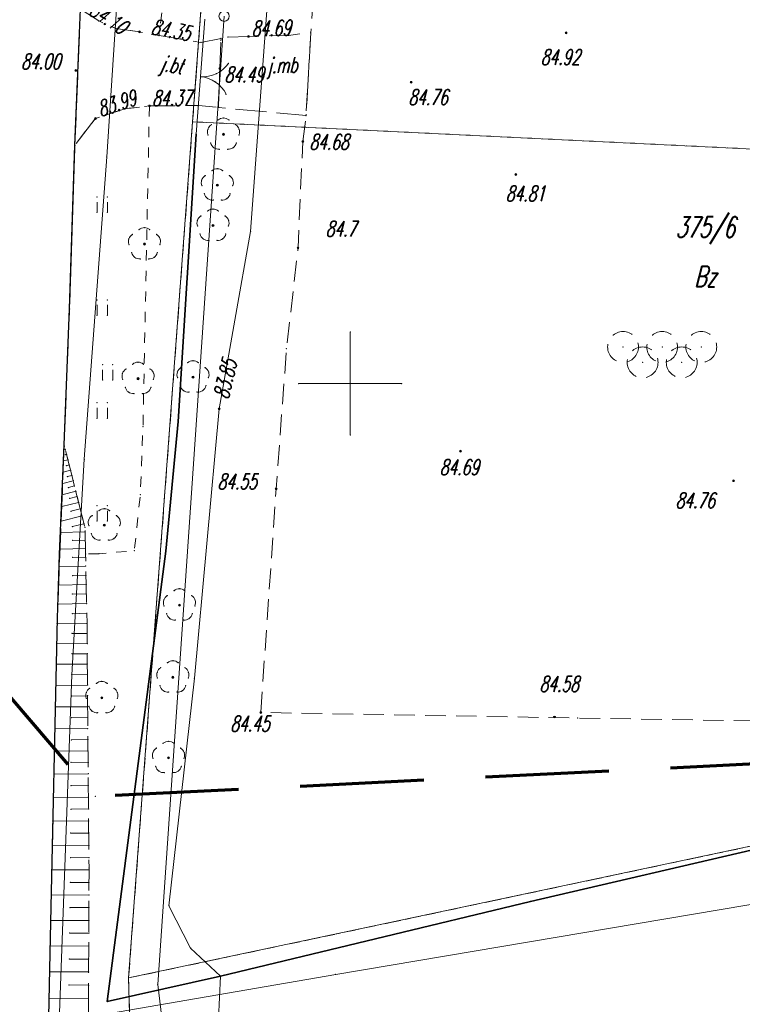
# Model space of a CAD drawing. Header units: metres. Extents: x 5537264 to 5541990, y 5958323 to 5965240.
# Tile 8 of 29: x 5539534 to 5539569, y 5961270 to 5961318. Entities that reach past the tile are written whole.
import ezdxf
from ezdxf.enums import TextEntityAlignment as Align

# ---------------------------------------------------------------- set-up
doc = ezdxf.new("R2010")
doc.units = ezdxf.units.M
for name, pattern in [('L_0_03', [1, 0.5, -0.5]), ('L_0_04', [1.5, 1, -0.5]), ('L_0_06', [2, 1.5, -0.5]), ('L_0_0C', [3, 2, -1]), ('L_0_15', [0]), ('L_0_B0', [0]), ('L_0_C5', [0])]:
    doc.linetypes.add(name, pattern=pattern)
doc.layers.get('0').update_dxf_attribs({"linetype": 'CONTINUOUS', "lineweight": 18})
for name, color, linetype, lineweight in [('000_Inne__niezydentyfikowane_', 7, 'CONTINUOUS', 18), ('210_oznaczenie_konturu_uzytku_gruntowego', 3, 'CONTINUOUS', 18), ('211_numer_dzialki_ewidencyjnej', 96, 'CONTINUOUS', 18), ('218_kontur_uzytku_gruntowego', 3, 'L_0_03', 18), ('219_dzialka_ewidencyjna', 96, 'CONTINUOUS', 18), ('brama', 7, 'L_0_C5', 18), ('drzewo_lisciaste', 7, 'CONTINUOUS', 18), ('jezdnia', 7, 'L_0_06', 18), ('jezdnia_Atr17', 7, 'CONTINUOUS', 18), ('kraweznik', 7, 'CONTINUOUS', 25), ('ogrodzenie_trwale', 7, 'L_0_15', 35), ('pikieta_naturalna', 7, 'CONTINUOUS', 18), ('pikieta_naturalna_Atr2', 7, 'CONTINUOUS', 18), ('pikieta_sztuczna', 7, 'CONTINUOUS', 18), ('pikieta_sztuczna_Atr2', 7, 'CONTINUOUS', 18), ('plac_sportowy', 7, 'L_0_04', 18), ('przewod_telekomunikacyjny_napowietrzny', 30, 'L_0_B0', 18), ('przewod_telekomunikacyjny_podziemny', 7, 'CONTINUOUS', 18), ('przewod_wodociagowy', 7, 'CONTINUOUS', 18), ('rzedna', 7, 'CONTINUOUS', 18), ('rzedna_Atr2', 7, 'CONTINUOUS', 18), ('skarpa_nieumocniona', 7, 'L_0_06', 18), ('slup_przewodow_napowietrznych', 7, 'CONTINUOUS', 18), ('trawnik', 7, 'L_0_03', 18), ('Wstawianie_ramki_sekcyjnej_z_opisem', 7, 'CONTINUOUS', 18), ('Zakres', 7, 'L_0_0C', 70)]:
    doc.layers.add(name, color=color, linetype=linetype, lineweight=lineweight)
doc.styles.get("Standard").update_dxf_attribs({"font": 'simplex.shx'})
doc.linetypes.add('L_0_15_SHX', pattern='A,0,-0.375,-0.75,-0.75,-0.75,-0.75,-0.75,[1,4073 CAD MZ Rusinowo Szkoła GG.6640.1081.2024.shx,S=0.05,R=0,X=0,Y=0],-0.75,-0.75,-0.75,-0.75,-0.375', length=7.5)
doc.linetypes.add('L_0_B0_SHX', pattern='A,0,-0.75,-1.5,[4,4073 CAD MZ Rusinowo Szkoła GG.6640.1081.2024.shx,S=0.05,R=0,X=0,Y=0],-1.5,[5,4073 CAD MZ Rusinowo Szkoła GG.6640.1081.2024.shx,S=0.05,R=0,X=0,Y=0],-1.5,[6,4073 CAD MZ Rusinowo Szkoła GG.6640.1081.2024.shx,S=0.05,R=0,X=0,Y=0],-1.5,-1.5,-1.5,[7,4073 CAD MZ Rusinowo Szkoła GG.6640.1081.2024.shx,S=0.05,R=0,X=0,Y=0],-1.5,[8,4073 CAD MZ Rusinowo Szkoła GG.6640.1081.2024.shx,S=0.05,R=0,X=0,Y=0],-1.5,[9,4073 CAD MZ Rusinowo Szkoła GG.6640.1081.2024.shx,S=0.05,R=0,X=0,Y=0],-1.5,-0.75', length=15)

# ---------------------------------------------------------------- blocks, each defined once
blk = doc.blocks.new('KTOK02_500')
at = {"color": 0, "linetype": 'Continuous', "lineweight": 13}
for centre, start, end in [((-3, 0), 0, 60.01836), ((3, 0), 119.98164, 180)]:
    blk.add_arc(centre, 3, start, end, dxfattribs=at)

msp = doc.modelspace()

# ---------------------------------------------------------------- hatches: boundary and pattern name
at = {"layer": 'drzewo_lisciaste', "linetype": 'Continuous', "lineweight": 18}
for points in [[(5539543.84, 5961312.06, 1), (5539543.84, 5961312.16, 1)], [(5539543.54, 5961309.59, 1), (5539543.54, 5961309.69, 1)], [(5539543.33, 5961307.63, 1), (5539543.33, 5961307.73, 1)], [(5539540, 5961306.73, 1), (5539540, 5961306.83, 1)], [(5539539.69, 5961300.19, 1), (5539539.69, 5961300.29, 1)], [(5539542.36, 5961300.26, 1), (5539542.36, 5961300.36, 1)], [(5539538.05, 5961293.07, 1), (5539538.05, 5961293.17, 1)], [(5539541.7, 5961289.18, 1), (5539541.7, 5961289.28, 1)], [(5539541.38, 5961285.68, 1), (5539541.38, 5961285.78, 1)], [(5539537.93, 5961284.68, 1), (5539537.93, 5961284.78, 1)], [(5539541.17, 5961281.77, 1), (5539541.17, 5961281.87, 1)]]:
    msp.add_hatch(color=256, dxfattribs=at).paths.add_polyline_path(points)
at = {"layer": 'pikieta_naturalna', "linetype": 'Continuous', "lineweight": 18}
msp.add_hatch(color=256, dxfattribs=at).paths.add_polyline_path([(5539547.46, 5961306.545, 1), (5539547.46, 5961306.635, 1)])
at = {"layer": 'pikieta_sztuczna', "linetype": 'Continuous', "lineweight": 18}
for points in [[(5539539.76, 5961317.045, 1), (5539539.76, 5961317.135, 1)], [(5539545.06, 5961316.825, 1), (5539545.06, 5961316.915, 1)], [(5539560.48, 5961316.995, 1), (5539560.48, 5961317.085, 1)], [(5539543.66, 5961315.265, 1), (5539543.66, 5961315.355, 1)], [(5539536.67, 5961315.175, 1), (5539536.67, 5961315.265, 1)], [(5539552.96, 5961314.595, 1), (5539552.96, 5961314.685, 1)], [(5539540.24, 5961313.445, 1), (5539540.24, 5961313.535, 1)], [(5539537.62, 5961312.835, 1), (5539537.62, 5961312.925, 1)], [(5539547.69, 5961311.715, 1), (5539547.69, 5961311.805, 1)], [(5539558.04, 5961310.115, 1), (5539558.04, 5961310.205, 1)], [(5539555.35, 5961296.675, 1), (5539555.35, 5961296.765, 1)], [(5539568.62, 5961295.235, 1), (5539568.62, 5961295.325, 1)], [(5539546.4, 5961294.835, 1), (5539546.4, 5961294.925, 1)], [(5539545.65, 5961283.975, 1), (5539545.65, 5961284.065, 1)], [(5539559.92, 5961283.755, 1), (5539559.92, 5961283.845, 1)]]:
    msp.add_hatch(color=256, dxfattribs=at).paths.add_polyline_path(points)
at = {"layer": 'rzedna', "linetype": 'Continuous', "lineweight": 18}
msp.add_hatch(color=256, dxfattribs=at).paths.add_polyline_path([(5539543.63, 5961298.735, 1), (5539543.63, 5961298.825, 1)])

# ---------------------------------------------------------------- linework, layer by layer
for p in [(5539537.78, 5961317.62), (5539538.61, 5961317.26), (5539539.76, 5961317.09), (5539539.76, 5961317.09), (5539540.71, 5961316.91), (5539541.761, 5961316.739), (5539543.72, 5961316.77), (5539544.06, 5961316.84), (5539545.06, 5961316.87), (5539545.06, 5961316.87), (5539547, 5961316.92), (5539548.08, 5961317.05), (5539560.48, 5961317.04), (5539542.74, 5961316.58), (5539543.66, 5961315.31), (5539543.66, 5961315.31), (5539544.078, 5961315.558), (5539536.67, 5961315.22), (5539542.725, 5961314.91), (5539543.488, 5961315.053), (5539543.457, 5961314.652), (5539552.96, 5961314.64), (5539543.963, 5961314.062), (5539540.24, 5961313.49), (5539540.24, 5961313.49), (5539542.63, 5961313.51), (5539543.6, 5961313.42), (5539539.04, 5961313.35), (5539543.84, 5961312.91), (5539547.85, 5961313.02), (5539537.62, 5961312.88), (5539537.62, 5961312.88), (5539543.252, 5961312.576), (5539543.579, 5961312.813), (5539544.101, 5961312.813), (5539544.428, 5961312.576), (5539542.51, 5961312.12), (5539543.08, 5961312.358), (5539543.091, 5961312.081), (5539543.84, 5961312.11), (5539544.589, 5961312.081), (5539544.6, 5961312.358), (5539536.62, 5961311.58), (5539543.216, 5961311.695), (5539543.37, 5961311.462), (5539544.31, 5961311.462), (5539544.464, 5961311.695), (5539547.69, 5961311.76), (5539538.17, 5961311.01), (5539543.639, 5961311.387), (5539544.041, 5961311.387), (5539542.952, 5961310.106), (5539543.279, 5961310.343), (5539543.54, 5961310.44), (5539543.801, 5961310.343), (5539544.128, 5961310.106), (5539558.04, 5961310.16), (5539542.78, 5961309.888), (5539542.791, 5961309.611), (5539543.54, 5961309.64), (5539544.289, 5961309.611), (5539544.3, 5961309.888), (5539537.699, 5961309.069), (5539538.199, 5961309.069), (5539542.916, 5961309.225), (5539544.164, 5961309.225), (5539543.07, 5961308.992), (5539543.339, 5961308.917), (5539543.741, 5961308.917), (5539544.01, 5961308.992), (5539537.699, 5961308.319), (5539538.199, 5961308.319), (5539542.742, 5961308.146), (5539543.069, 5961308.383), (5539543.33, 5961308.48), (5539543.591, 5961308.383), (5539543.918, 5961308.146), (5539542.57, 5961307.928), (5539542.581, 5961307.651), (5539543.33, 5961307.68), (5539544.079, 5961307.651), (5539544.09, 5961307.928), (5539539.412, 5961307.246), (5539539.739, 5961307.483), (5539540, 5961307.58), (5539540.261, 5961307.483), (5539540.588, 5961307.246), (5539542.706, 5961307.265), (5539543.954, 5961307.265), (5539545.16, 5961307.39), (5539539.24, 5961307.028), (5539539.251, 5961306.751), (5539540, 5961306.78), (5539540.749, 5961306.751), (5539540.76, 5961307.028), (5539542.86, 5961307.032), (5539543.129, 5961306.957), (5539543.531, 5961306.957), (5539543.8, 5961307.032), (5539539.376, 5961306.365), (5539540.624, 5961306.365), (5539547.46, 5961306.59), (5539539.53, 5961306.132), (5539539.799, 5961306.057), (5539540.201, 5961306.057), (5539540.47, 5961306.132), (5539537.699, 5961304.069), (5539538.199, 5961304.069), (5539536.36, 5961303.63), (5539537.699, 5961303.319), (5539538.199, 5961303.319), (5539550, 5961302.5), (5539546.9, 5961301.69), (5539563.25, 5961301.78), (5539565.15, 5961301.78), (5539567.05, 5961301.78), (5539539.429, 5961300.943), (5539539.69, 5961301.04), (5539539.951, 5961300.943), (5539542.099, 5961301.013), (5539542.36, 5961301.11), (5539542.621, 5961301.013), (5539564.2, 5961301.03), (5539566.1, 5961301.03), (5539537.963, 5961300.923), (5539538.463, 5961300.923), (5539538.93, 5961300.488), (5539539.102, 5961300.706), (5539540.278, 5961300.706), (5539540.45, 5961300.488), (5539541.6, 5961300.558), (5539541.772, 5961300.776), (5539542.948, 5961300.776), (5539543.12, 5961300.558), (5539537.963, 5961300.173), (5539538.463, 5961300.173), (5539538.941, 5961300.211), (5539539.69, 5961300.24), (5539540.439, 5961300.211), (5539541.611, 5961300.281), (5539542.36, 5961300.31), (5539543.109, 5961300.281), (5539547.5, 5961300), (5539552.5, 5961300), (5539539.066, 5961299.825), (5539539.22, 5961299.592), (5539539.489, 5961299.517), (5539539.891, 5961299.517), (5539540.16, 5961299.592), (5539540.314, 5961299.825), (5539541.736, 5961299.895), (5539541.89, 5961299.662), (5539542.159, 5961299.587), (5539542.561, 5961299.587), (5539542.83, 5961299.662), (5539542.984, 5961299.895), (5539537.699, 5961299.069), (5539538.199, 5961299.069), (5539543.63, 5961298.78), (5539543.63, 5961298.78), (5539537.699, 5961298.319), (5539538.199, 5961298.319), (5539541.64, 5961298.16), (5539539.93, 5961297.9), (5539550, 5961297.5), (5539536.09, 5961296.8), (5539536.1, 5961297.03), (5539536.15, 5961296.81), (5539555.35, 5961296.72), (5539536.07, 5961296.25), (5539536.15, 5961296.54), (5539536.22, 5961296.56), (5539536.28, 5961296.3), (5539537.08, 5961296.32), (5539536.05, 5961295.7), (5539536.2, 5961296.01), (5539536.35, 5961296.05), (5539536.41, 5961295.79), (5539536.26, 5961295.48), (5539536.48, 5961295.54), (5539536.54, 5961295.28), (5539568.62, 5961295.28), (5539536.03, 5961295.15), (5539536.31, 5961294.95), (5539536.6, 5961295.03), (5539536.67, 5961294.77), (5539546.4, 5961294.88), (5539536.01, 5961294.6), (5539536.36, 5961294.42), (5539536.73, 5961294.52), (5539539.8, 5961294.6), (5539535.98, 5961294.03), (5539536.43, 5961293.8), (5539536.8, 5961294.23), (5539536.88, 5961293.92), (5539537.699, 5961294.069), (5539537.789, 5961293.823), (5539538.05, 5961293.92), (5539538.199, 5961294.069), (5539538.311, 5961293.823), (5539535.95, 5961293.31), (5539536.97, 5961293.57), (5539537.29, 5961293.368), (5539537.462, 5961293.586), (5539537.699, 5961293.319), (5539538.199, 5961293.319), (5539538.638, 5961293.586), (5539538.81, 5961293.368), (5539536.5, 5961293.05), (5539537.06, 5961293.19), (5539537.11, 5961293.01), (5539537.11, 5961292.8), (5539537.301, 5961293.091), (5539538.05, 5961293.12), (5539538.799, 5961293.091), (5539535.93, 5961292.77), (5539536.52, 5961292.38), (5539537.12, 5961292.39), (5539537.426, 5961292.705), (5539537.58, 5961292.472), (5539537.849, 5961292.397), (5539538.251, 5961292.397), (5539538.52, 5961292.472), (5539538.674, 5961292.705), (5539535.9, 5961291.95), (5539537.13, 5961291.98), (5539539.51, 5961291.88), (5539541.04, 5961291.85), (5539535.88, 5961291.71), (5539536.51, 5961291.55), (5539537.14, 5961291.72), (5539537.14, 5961291.56), (5539537.79, 5961291.73), (5539535.87, 5961291.1), (5539537.15, 5961291.13), (5539536.51, 5961290.67), (5539537.16, 5961290.69), (5539535.83, 5961290.21), (5539537.17, 5961290.24), (5539541.439, 5961289.933), (5539541.7, 5961290.03), (5539541.961, 5961289.933), (5539536.5, 5961289.77), (5539537.18, 5961289.78), (5539540.94, 5961289.478), (5539541.112, 5961289.696), (5539542.288, 5961289.696), (5539542.46, 5961289.478), (5539535.8, 5961289.28), (5539537.19, 5961289.31), (5539540.951, 5961289.201), (5539541.7, 5961289.23), (5539542.449, 5961289.201), (5539535.77, 5961288.6), (5539536.49, 5961288.82), (5539537.2, 5961288.84), (5539541.076, 5961288.815), (5539541.23, 5961288.582), (5539541.499, 5961288.507), (5539541.901, 5961288.507), (5539542.17, 5961288.582), (5539542.324, 5961288.815), (5539535.76, 5961288.33), (5539537.21, 5961288.35), (5539536.48, 5961287.86), (5539537.21, 5961287.86), (5539535.74, 5961287.36), (5539537.22, 5961287.37), (5539536.48, 5961286.87), (5539537.22, 5961286.87), (5539535.72, 5961286.36), (5539537.23, 5961286.37), (5539540.792, 5961286.196), (5539541.119, 5961286.433), (5539541.38, 5961286.53), (5539541.641, 5961286.433), (5539541.968, 5961286.196), (5539536.47, 5961285.85), (5539537.23, 5961285.86), (5539540.62, 5961285.978), (5539540.631, 5961285.701), (5539541.38, 5961285.73), (5539542.129, 5961285.701), (5539542.14, 5961285.978), (5539542.43, 5961285.68), (5539535.7, 5961285.33), (5539537.24, 5961285.35), (5539537.342, 5961285.196), (5539537.669, 5961285.433), (5539537.93, 5961285.53), (5539538.191, 5961285.433), (5539538.518, 5961285.196), (5539540.756, 5961285.315), (5539542.004, 5961285.315), (5539536.46, 5961284.82), (5539537.17, 5961284.978), (5539537.181, 5961284.701), (5539537.24, 5961284.83), (5539537.93, 5961284.73), (5539538.679, 5961284.701), (5539538.69, 5961284.978), (5539540.91, 5961285.082), (5539541.179, 5961285.007), (5539541.581, 5961285.007), (5539541.85, 5961285.082), (5539535.68, 5961284.29), (5539537.24, 5961284.3), (5539537.306, 5961284.315), (5539538.554, 5961284.315), (5539536.46, 5961283.76), (5539537.25, 5961283.77), (5539537.46, 5961284.082), (5539537.729, 5961284.007), (5539538.131, 5961284.007), (5539538.4, 5961284.082), (5539545.65, 5961284.02), (5539559.92, 5961283.8), (5539561.05, 5961283.75), (5539537.25, 5961283.24), (5539535.65, 5961283.22), (5539536.45, 5961282.69), (5539537.26, 5961282.7), (5539540.582, 5961282.286), (5539540.909, 5961282.523), (5539541.17, 5961282.62), (5539541.431, 5961282.523), (5539541.758, 5961282.286), (5539535.63, 5961282.14), (5539537.26, 5961282.15), (5539540.41, 5961282.068), (5539541.17, 5961281.82), (5539541.93, 5961282.068), (5539536.44, 5961281.59), (5539537.27, 5961281.6), (5539540.421, 5961281.791), (5539540.546, 5961281.405), (5539541.794, 5961281.405), (5539541.919, 5961281.791), (5539535.6, 5961281.03), (5539537.27, 5961281.04), (5539540.7, 5961281.172), (5539540.969, 5961281.097), (5539541.371, 5961281.097), (5539541.64, 5961281.172), (5539536.43, 5961280.47), (5539537.28, 5961280.48), (5539535.58, 5961279.89), (5539537.28, 5961279.91), (5539537.62, 5961279.94), (5539536.43, 5961279.32), (5539537.29, 5961279.33), (5539535.55, 5961278.74), (5539537.29, 5961278.75), (5539536.42, 5961278.16), (5539537.3, 5961278.16), (5539535.53, 5961277.56), (5539537.3, 5961277.57), (5539536.41, 5961276.96), (5539537.31, 5961276.97), (5539535.5, 5961276.38), (5539537.31, 5961276.46), (5539537.31, 5961276.37), (5539536.4, 5961275.76), (5539537.31, 5961275.76), (5539535.48, 5961275.16), (5539537.3, 5961275.15), (5539541.19, 5961274.63), (5539558.75, 5961274.84), (5539536.38, 5961274.54), (5539537.3, 5961274.54), (5539535.45, 5961273.92), (5539537.3, 5961273.92), (5539536.37, 5961273.3), (5539537.3, 5961273.3), (5539535.43, 5961273.08), (5539535.42, 5961272.68), (5539537.29, 5961272.67), (5539542.24, 5961272.57), (5539536.35, 5961272.04), (5539537.29, 5961272.04), (5539535.4, 5961271.42), (5539537.29, 5961271.41), (5539549.29, 5961271.29), (5539543.69, 5961271.2), (5539536.34, 5961270.78), (5539537.29, 5961270.77), (5539535.37, 5961270.14), (5539537.28, 5961270.13), (5539538.19, 5961269.97)]:
    msp.add_point(p)
at = {"layer": '000_Inne__niezydentyfikowane_', "linetype": 'Continuous', "lineweight": 18, "flags": 128}
for points in [[(5539536.15, 5961296.81), (5539536.09, 5961296.8)], [(5539536.28, 5961296.3), (5539536.07, 5961296.25)], [(5539536.22, 5961296.56), (5539536.15, 5961296.54)], [(5539536.41, 5961295.79), (5539536.05, 5961295.7)], [(5539536.35, 5961296.05), (5539536.2, 5961296.01)], [(5539536.54, 5961295.28), (5539536.03, 5961295.15)], [(5539536.48, 5961295.54), (5539536.26, 5961295.48)], [(5539536.67, 5961294.77), (5539536.01, 5961294.6)], [(5539536.6, 5961295.03), (5539536.31, 5961294.95)], [(5539536.73, 5961294.52), (5539536.36, 5961294.42)], [(5539536.8, 5961294.23), (5539535.98, 5961294.03)], [(5539536.88, 5961293.92), (5539536.43, 5961293.8)], [(5539536.97, 5961293.57), (5539535.95, 5961293.31)], [(5539537.11, 5961292.8), (5539535.93, 5961292.77)], [(5539537.06, 5961293.19), (5539536.5, 5961293.05)], [(5539537.12, 5961292.39), (5539536.52, 5961292.38)], [(5539537.13, 5961291.98), (5539535.9, 5961291.95)], [(5539537.14, 5961291.56), (5539536.51, 5961291.55)], [(5539537.15, 5961291.13), (5539535.87, 5961291.1)], [(5539537.16, 5961290.69), (5539536.51, 5961290.67)], [(5539537.17, 5961290.24), (5539535.83, 5961290.21)], [(5539537.18, 5961289.78), (5539536.5, 5961289.77)], [(5539537.19, 5961289.31), (5539535.8, 5961289.28)], [(5539537.2, 5961288.84), (5539536.49, 5961288.82)], [(5539537.21, 5961288.35), (5539535.76, 5961288.33)], [(5539537.21, 5961287.86), (5539536.48, 5961287.86)], [(5539537.22, 5961287.37), (5539535.74, 5961287.36)], [(5539537.22, 5961286.87), (5539536.48, 5961286.87)], [(5539537.23, 5961286.37), (5539535.72, 5961286.36)], [(5539537.23, 5961285.86), (5539536.47, 5961285.85)], [(5539537.24, 5961285.35), (5539535.7, 5961285.33)], [(5539537.24, 5961284.83), (5539536.46, 5961284.82)], [(5539537.24, 5961284.3), (5539535.68, 5961284.29)], [(5539537.25, 5961283.77), (5539536.46, 5961283.76)], [(5539537.25, 5961283.24), (5539535.65, 5961283.22)], [(5539537.26, 5961282.7), (5539536.45, 5961282.69)], [(5539537.26, 5961282.15), (5539535.63, 5961282.14)], [(5539537.27, 5961281.6), (5539536.44, 5961281.59)], [(5539537.27, 5961281.04), (5539535.6, 5961281.03)], [(5539537.28, 5961280.48), (5539536.43, 5961280.47)], [(5539537.28, 5961279.91), (5539535.58, 5961279.89)], [(5539537.29, 5961279.33), (5539536.43, 5961279.32)], [(5539537.29, 5961278.75), (5539535.55, 5961278.74)], [(5539537.3, 5961278.16), (5539536.42, 5961278.16)], [(5539537.3, 5961277.57), (5539535.53, 5961277.56)], [(5539537.31, 5961276.97), (5539536.41, 5961276.96)], [(5539537.31, 5961276.37), (5539535.5, 5961276.38)], [(5539537.31, 5961275.76), (5539536.4, 5961275.76)], [(5539537.3, 5961275.15), (5539535.48, 5961275.16)], [(5539537.3, 5961274.54), (5539536.38, 5961274.54)], [(5539537.3, 5961273.92), (5539535.45, 5961273.92)], [(5539537.3, 5961273.3), (5539536.37, 5961273.3)], [(5539537.29, 5961272.67), (5539535.42, 5961272.68)], [(5539537.29, 5961272.04), (5539536.35, 5961272.04)], [(5539537.29, 5961271.41), (5539535.4, 5961271.42)], [(5539537.29, 5961270.77), (5539536.34, 5961270.78)], [(5539537.28, 5961270.13), (5539535.37, 5961270.14)]]:
    msp.add_lwpolyline(points, dxfattribs=at)
at = {"layer": '218_kontur_uzytku_gruntowego', "lineweight": 18, "flags": 128}
for points in [[(5539546.72, 5961371.45), (5539542.34, 5961312.72)], [(5539542.34, 5961312.72), (5539546.72, 5961371.45)], [(5539542.34, 5961312.72), (5539539.23, 5961271.12)], [(5539539.23, 5961271.12), (5539542.34, 5961312.72)], [(5539596.81, 5961310.07), (5539542.34, 5961312.72)], [(5539542.34, 5961312.72), (5539596.81, 5961310.07)], [(5539592.28, 5961282.36), (5539539.23, 5961271.12)], [(5539539.23, 5961271.12), (5539592.28, 5961282.36)], [(5539539.23, 5961271.12), (5539540.06, 5961241.43)], [(5539540.06, 5961241.43), (5539539.23, 5961271.12)]]:
    msp.add_lwpolyline(points, dxfattribs=at)
at = {"layer": '219_dzialka_ewidencyjna', "linetype": 'Continuous', "lineweight": 18, "flags": 128}
for points in [[(5539546.72, 5961371.45), (5539542.34, 5961312.72)], [(5539539.23, 5961271.12), (5539542.34, 5961312.72)], [(5539542.34, 5961312.72), (5539596.81, 5961310.07)], [(5539539.23, 5961271.12), (5539592.28, 5961282.36)], [(5539539.23, 5961271.12), (5539540.06, 5961241.43)]]:
    msp.add_lwpolyline(points, dxfattribs=at)
at = {"layer": 'brama', "linetype": 'CONTINUOUS', "lineweight": 18}
msp.add_line((5539542.94, 5961317.7), (5539542.51, 5961312.12), dxfattribs=at)
at = {"layer": 'brama', "lineweight": 18}
for centre, start, end in [((5539542.84, 5961316.406), 265.593, 325.593), ((5539542.61, 5961313.414), 25.593, 85.593)]:
    msp.add_arc(centre, 1.5, start, end, dxfattribs=at)
at = {"layer": 'drzewo_lisciaste', "lineweight": 18}
for centre in [(5539543.84, 5961312.11), (5539543.54, 5961309.64), (5539543.33, 5961307.68), (5539540, 5961306.78), (5539539.69, 5961300.24), (5539542.36, 5961300.31), (5539538.05, 5961293.12), (5539541.7, 5961289.23), (5539541.38, 5961285.73), (5539537.93, 5961284.73), (5539541.17, 5961281.82)]:
    msp.add_circle(centre, 0.05, dxfattribs=at)
for centre, start, end in [((5539543.84, 5961312.51), 49.272, 130.728), ((5539543.46, 5961312.234), 121.308, 202.548), ((5539544.22, 5961312.234), 337.452, 58.692), ((5539543.605, 5961311.786), 193.221, 274.871), ((5539544.075, 5961311.786), 265.129, 346.779), ((5539543.16, 5961309.764), 121.308, 202.548), ((5539543.54, 5961310.04), 49.272, 130.728), ((5539543.92, 5961309.764), 337.452, 58.692), ((5539543.305, 5961309.316), 193.221, 274.871), ((5539543.775, 5961309.316), 265.129, 346.779), ((5539542.95, 5961307.804), 121.308, 202.548), ((5539543.33, 5961308.08), 49.272, 130.728), ((5539543.71, 5961307.804), 337.452, 58.692), ((5539539.62, 5961306.904), 121.308, 202.548), ((5539540, 5961307.18), 49.272, 130.728), ((5539540.38, 5961306.904), 337.452, 58.692), ((5539543.095, 5961307.356), 193.221, 274.871), ((5539543.565, 5961307.356), 265.129, 346.779), ((5539539.765, 5961306.456), 193.221, 274.871), ((5539540.235, 5961306.456), 265.129, 346.779), ((5539539.69, 5961300.64), 49.272, 130.728), ((5539542.36, 5961300.71), 49.272, 130.728), ((5539539.31, 5961300.364), 121.308, 202.548), ((5539540.07, 5961300.364), 337.452, 58.692), ((5539541.98, 5961300.434), 121.308, 202.548), ((5539542.74, 5961300.434), 337.452, 58.692), ((5539539.455, 5961299.916), 193.221, 274.871), ((5539539.925, 5961299.916), 265.129, 346.779), ((5539542.125, 5961299.986), 193.221, 274.871), ((5539542.595, 5961299.986), 265.129, 346.779), ((5539538.05, 5961293.52), 49.272, 130.728), ((5539537.67, 5961293.244), 121.308, 202.548), ((5539538.43, 5961293.244), 337.452, 58.692), ((5539537.815, 5961292.796), 193.221, 274.871), ((5539538.285, 5961292.796), 265.129, 346.779), ((5539541.7, 5961289.63), 49.272, 130.728), ((5539541.32, 5961289.354), 121.308, 202.548), ((5539542.08, 5961289.354), 337.452, 58.692), ((5539541.465, 5961288.906), 193.221, 274.871), ((5539541.935, 5961288.906), 265.129, 346.779), ((5539541, 5961285.854), 121.308, 202.548), ((5539541.38, 5961286.13), 49.272, 130.728), ((5539541.76, 5961285.854), 337.452, 58.692), ((5539537.55, 5961284.854), 121.308, 202.548), ((5539537.93, 5961285.13), 49.272, 130.728), ((5539538.31, 5961284.854), 337.452, 58.692), ((5539541.145, 5961285.406), 193.221, 274.871), ((5539541.615, 5961285.406), 265.129, 346.779), ((5539537.695, 5961284.406), 193.221, 274.871), ((5539538.165, 5961284.406), 265.129, 346.779), ((5539540.79, 5961281.944), 121.308, 202.548), ((5539541.17, 5961282.22), 49.272, 130.728), ((5539541.55, 5961281.944), 337.452, 58.692), ((5539540.935, 5961281.496), 193.221, 274.871), ((5539541.405, 5961281.496), 265.129, 346.779)]:
    msp.add_arc(centre, 0.4, start, end, dxfattribs=at)
at = {"layer": 'jezdnia', "lineweight": 18, "flags": 128}
for points in [[(5539999.19, 5964053.31), (5539991.4, 5964036.09), (5539985.21, 5964021.52), (5539975.15, 5963999.09), (5539963.72, 5963973.54), (5539961.98, 5963968.75), (5539956.08, 5963955.73), (5539947.38, 5963936.49), (5539939.62, 5963919.19), (5539930.06, 5963897.79), (5539920.31, 5963876.54), (5539903.27, 5963837.86), (5539901.32, 5963833.51), (5539898.81, 5963827.49), (5539896.38, 5963822.74), (5539891.05, 5963810.65), (5539884.46, 5963795.38), (5539879.24, 5963784.04), (5539871.67, 5963766.78), (5539869.54, 5963762.15), (5539865.51, 5963752.98), (5539859.36, 5963738.99), (5539856.4, 5963732.39), (5539854.67, 5963728.64), (5539856.25, 5963726.46), (5539855.31, 5963723.82), (5539852.26, 5963722.8), (5539847.97, 5963713.08), (5539843.21, 5963702.63), (5539842.06, 5963699.94), (5539838.81, 5963692.26), (5539830.85, 5963674.75), (5539820.19, 5963650.25), (5539818.12, 5963645), (5539817.74, 5963644.17), (5539813.54, 5963634.91), (5539809.4, 5963625.25), (5539801.48, 5963607.21), (5539796.69, 5963596.22), (5539791.48, 5963584.65), (5539782.46, 5963564.38), (5539776.09, 5963550.38), (5539769.11, 5963534.41), (5539763.64, 5963521.88), (5539760.52, 5963514.45), (5539753.01, 5963497.63), (5539748.15, 5963485.56), (5539744.94, 5963478.74), (5539740.22, 5963467.61), (5539735.82, 5963457.6), (5539732.58, 5963450.39), (5539727.25, 5963438.79), (5539724.39, 5963432.73), (5539716.03, 5963414.3), (5539709.62, 5963400.54), (5539703.42, 5963385.05), (5539701.46, 5963380.57), (5539695.42, 5963366.72), (5539689.15, 5963352.67), (5539688.11, 5963350.1), (5539684.73, 5963339.99), (5539681.36, 5963330.34), (5539680.5, 5963326.14), (5539679.08, 5963319.62), (5539678.47, 5963316.61), (5539677.98, 5963313.11), (5539676.59, 5963303.09), (5539675.35, 5963288.33), (5539673.35, 5963267.43), (5539671.97, 5963251.87), (5539670.51, 5963234.06), (5539668.84, 5963214.13), (5539667.88, 5963200.98), (5539667.53, 5963194.67), (5539666.69, 5963184.86), (5539666.11, 5963179.46), (5539664.94, 5963163.04), (5539664.51, 5963157.02), (5539664.04, 5963150.56), (5539662.86, 5963137.1), (5539661.91, 5963127.16), (5539661.34, 5963120.88), (5539661.2, 5963118.65), (5539659.55, 5963099.34), (5539658.06, 5963083.09), (5539656.64, 5963068), (5539654.29, 5963042.14), (5539652.97, 5963027.01), (5539652.25, 5963017.91), (5539651.48, 5963008.58), (5539650.21, 5962992.97), (5539648.82, 5962975.89), (5539647.98, 5962965.04), (5539646.76, 5962949.75), (5539645.49, 5962932.14), (5539644.87, 5962923.63), (5539645.84, 5962923.11), (5539647.68, 5962922.13), (5539647.55, 5962919.07), (5539644.47, 5962918.4), (5539642.94, 5962899.28), (5539642.02, 5962889.07), (5539640.93, 5962876.44), (5539642.02, 5962875.63), (5539645, 5962873.39), (5539644.63, 5962869.5), (5539641.41, 5962867.62), (5539640.25, 5962866.94), (5539639.8, 5962857.94), (5539638.77, 5962846.36), (5539637.95, 5962835.55), (5539637.69, 5962832.2), (5539637.38, 5962828.5), (5539636.17, 5962814.32), (5539634.91, 5962799.54), (5539633.21, 5962781), (5539630.37, 5962749.59), (5539628.55, 5962722.93), (5539626.25, 5962693.47), (5539622.63, 5962652.94), (5539620.37, 5962627.27), (5539619.98, 5962622.72), (5539619.98, 5962620.95), (5539619.46, 5962593.63), (5539618.69, 5962556.23), (5539617.78, 5962510.64), (5539617.66, 5962504.99), (5539617.01, 5962480.12), (5539616.82, 5962472.08), (5539616.86, 5962468.95), (5539616.67, 5962450.69), (5539616.33, 5962425), (5539615.82, 5962413.3), (5539615.8, 5962412.88), (5539615.04, 5962374.96), (5539615.06, 5962373.62), (5539614.97, 5962366.26), (5539614.98, 5962364.85), (5539614.54, 5962355.35), (5539614.4, 5962348.56), (5539613.81, 5962315.21), (5539613.29, 5962293.68), (5539612.82, 5962271.93), (5539612.82, 5962264.02), (5539612.2, 5962252.41), (5539611.87, 5962241.47), (5539611.13, 5962227.26), (5539610.59, 5962211.86), (5539610.16, 5962190.12), (5539609.88, 5962177.45), (5539608.73, 5962139), (5539607.99, 5962113.02), (5539607.43, 5962101.13), (5539605.51, 5962037.8), (5539603.67, 5961987.54), (5539603.13, 5961971.65), (5539601.74, 5961927.82), (5539600.75, 5961891.97), (5539599.97, 5961870.17), (5539598.76, 5961839.92), (5539598.25, 5961828.24), (5539598.07, 5961820.47), (5539597.75, 5961800.23), (5539597.38, 5961791.21), (5539596.52, 5961773.26), (5539595.92, 5961755.39), (5539595.12, 5961734.22), (5539593.97, 5961715.32), (5539593.15, 5961698.69), (5539591, 5961684.87), (5539587.75, 5961662.9), (5539584.56, 5961641.94), (5539582.66, 5961629.76), (5539580.71, 5961616.26), (5539578.44, 5961601.28), (5539576.6, 5961589.3), (5539574.91, 5961578.9), (5539573.19, 5961567.83), (5539571.22, 5961555.24), (5539569.88, 5961547.35), (5539568.84, 5961540.66), (5539566.54, 5961524.91), (5539564.36, 5961510.54), (5539562.76, 5961500.34), (5539561.43, 5961491.98), (5539559.03, 5961478.06), (5539556.81, 5961464.91), (5539554.95, 5961453.18), (5539554.14, 5961447.63), (5539551.22, 5961433.18), (5539550.22, 5961425.23), (5539547.33, 5961407.23), (5539544.97, 5961391.79), (5539543.29, 5961381.17), (5539542.51, 5961379.21), (5539542.32, 5961378), (5539541.27, 5961367.82), (5539540.91, 5961364.2), (5539539.27, 5961350.25), (5539537.78, 5961334.89), (5539537.08, 5961322.75), (5539536.89, 5961318.2), (5539536.62, 5961311.58), (5539536.36, 5961303.63), (5539536.1, 5961297.03), (5539535.77, 5961288.6), (5539535.43, 5961273.08), (5539535.1, 5961256.9), (5539534.99, 5961242.98), (5539534.93, 5961227.39), (5539534.64, 5961223.09), (5539535.09, 5961219.59), (5539536.43, 5961215.63), (5539539.17, 5961211.64), (5539542.98, 5961209.08), (5539524.13, 5961213.68), (5539525.21, 5961214.75), (5539526.28, 5961216.3), (5539527.29, 5961219.19), (5539528.2, 5961223.48), (5539528.64, 5961231.21), (5539528.81, 5961241.22), (5539529.12, 5961251.99), (5539529.26, 5961264.73), (5539529.86, 5961279.51), (5539530.43, 5961293.38), (5539531.2, 5961309.49), (5539531.74, 5961322.55), (5539532.3, 5961332.49), (5539532.4, 5961334.04), (5539532.42, 5961334.45), (5539533.38, 5961343.25), (5539534.51, 5961357.7), (5539535.18, 5961364.16), (5539537.17, 5961379.01), (5539537.95, 5961380.97), (5539539.63, 5961391.59), (5539541.99, 5961407.03), (5539544.88, 5961425.03), (5539545.88, 5961432.98), (5539548.8, 5961447.43), (5539549.61, 5961452.98), (5539551.47, 5961464.71), (5539553.69, 5961477.86), (5539556.09, 5961491.78), (5539557.42, 5961500.14), (5539559.02, 5961510.34), (5539561.2, 5961524.71), (5539563.5, 5961540.46), (5539565.88, 5961555.04), (5539567.85, 5961567.63), (5539569.57, 5961578.7), (5539571.26, 5961589.1), (5539573.1, 5961601.08), (5539575.37, 5961616.06), (5539577.32, 5961629.56), (5539579.33, 5961642.76), (5539581.48, 5961654.8), (5539582.75, 5961663.42), (5539584.59, 5961675.5), (5539585.75, 5961684.86), (5539587.43, 5961695.68), (5539588.08, 5961706.5), (5539588.95, 5961719.01), (5539589.82, 5961734.87), (5539590.45, 5961746.61), (5539590.86, 5961759.2), (5539591.28, 5961773.17), (5539592.04, 5961791.01), (5539592.41, 5961800.03), (5539593.52, 5961828.43), (5539593.62, 5961830.97), (5539595.96, 5961905.48), (5539597.17, 5961946.83), (5539597.6, 5961961.18), (5539599.55, 5962016.47), (5539600.83, 5962051.67), (5539602.01, 5962087.06), (5539602.89, 5962113.28), (5539603.03, 5962117.47), (5539603.64, 5962135.89), (5539604.86, 5962168.07), (5539605.44, 5962192.76), (5539606.36, 5962223.32), (5539603.76, 5962226.11), (5539603.82, 5962229.23), (5539606.38, 5962231.43), (5539607.32, 5962268.22), (5539607.71, 5962300.61), (5539608.16, 5962309.36), (5539608.51, 5962325.2), (5539608.56, 5962341.64), (5539608.78, 5962355.36), (5539608.88, 5962366.71), (5539609.21, 5962379.86), (5539609.71, 5962391.99), (5539609.84, 5962395.1), (5539610.14, 5962402.53), (5539610.53, 5962412.34), (5539611.16, 5962427.84), (5539611.28, 5962430.37), (5539611.63, 5962449.19), (5539612.06, 5962467.48), (5539612.03, 5962471.44), (5539612.07, 5962474.94), (5539612.26, 5962484.89), (5539612.63, 5962508.44), (5539612.86, 5962529.86), (5539613.15, 5962545.98), (5539613.45, 5962560.19), (5539613.67, 5962582.2), (5539614.4, 5962604.54), (5539614.71, 5962613.18), (5539614.92, 5962618.87), (5539614.88, 5962623.63), (5539615.91, 5962635.28), (5539618.32, 5962660.86), (5539619.97, 5962679.79), (5539621.51, 5962698.1), (5539623.47, 5962721.34), (5539625.37, 5962745.18), (5539627.12, 5962765.7), (5539628.53, 5962783.51), (5539629.56, 5962799.78), (5539629.57, 5962799.99), (5539630.48, 5962809.17), (5539631.4, 5962821.12), (5539632.3, 5962831.67), (5539632.73, 5962837.6), (5539634.04, 5962852.18), (5539635.34, 5962866.81), (5539636.58, 5962882.59), (5539637.28, 5962892.52), (5539638.14, 5962904.78), (5539639.26, 5962919.01), (5539640.86, 5962936.84), (5539641.66, 5962946.87), (5539642.62, 5962958.94), (5539643.04, 5962964.94), (5539643.18, 5962966.89), (5539643.34, 5962969), (5539644.31, 5962981.48), (5539645.01, 5962990.8), (5539645.68, 5963000.69), (5539646.9, 5963014.98), (5539648.03, 5963027.29), (5539648.92, 5963036.71), (5539646.86, 5963037.79), (5539647.14, 5963040.41), (5539649.38, 5963042.48), (5539649.63, 5963044.9), (5539650.22, 5963052.15), (5539651.02, 5963061.14), (5539652.33, 5963075.78), (5539654.4, 5963097.65), (5539656.29, 5963117.03), (5539656.3, 5963117.21), (5539656.48, 5963119.91), (5539656.92, 5963124.16), (5539658.36, 5963142.28), (5539659.35, 5963154.7), (5539660.55, 5963169.42), (5539661.84, 5963185.35), (5539661.99, 5963188.43), (5539663.61, 5963209.46), (5539665.47, 5963231.62), (5539665.98, 5963238.16), (5539666.31, 5963242.3), (5539667.18, 5963253.02), (5539668.61, 5963272.41), (5539670.58, 5963291.13), (5539671.7, 5963302.83), (5539672.44, 5963312), (5539674, 5963321.6), (5539674.75, 5963327.04), (5539677.83, 5963336.46), (5539682.92, 5963352.13), (5539685.21, 5963357.46), (5539691.23, 5963370.66), (5539698.53, 5963387.15), (5539706.16, 5963405.16), (5539711.04, 5963416.2), (5539719.53, 5963435.56), (5539726.32, 5963450.92), (5539730.49, 5963459.62), (5539729.46, 5963460.5), (5539726.85, 5963462.75), (5539728.12, 5963465.03), (5539732.65, 5963464.18), (5539739.21, 5963478.94), (5539745.34, 5963492.88), (5539751.72, 5963507.82), (5539761.89, 5963531.36), (5539767.85, 5963544.96), (5539774.64, 5963560.41), (5539785.36, 5963584.6), (5539791.33, 5963597.77), (5539796.6, 5963609.81), (5539801.71, 5963620.73), (5539807.63, 5963633.86), (5539812.07, 5963643.83), (5539814.49, 5963649.49), (5539820.55, 5963664.51), (5539829.37, 5963684.17), (5539835.32, 5963697.34), (5539841.7, 5963712.35), (5539851.51, 5963734.84), (5539859.62, 5963753.24), (5539862.75, 5963760.3), (5539868.49, 5963772.85), (5539874.07, 5963785.51), (5539885.48, 5963811.53), (5539890.69, 5963822.99), (5539902.79, 5963850.69), (5539914.42, 5963876.69), (5539927.25, 5963906.05), (5539939.75, 5963934.39), (5539955.58, 5963969.68), (5539962.55, 5963985.75), (5539970.74, 5964003.81), (5539976.48, 5964016.76), (5539982.22, 5964030.49), (5539989.73, 5964047.66), (5539996.62, 5964063.71), (5540000.15, 5964071.29), (5540001.29, 5964074.34), (5540002.69, 5964079.22), (5540003.51, 5964082.43), (5540004.82, 5964088.93), (5540005.22, 5964093.93), (5540004.82, 5964101.33), (5540001.28, 5964112.1), (5539999.1, 5964119.4), (5539993.61, 5964136.39), (5539987.93, 5964153.94), (5539982.13, 5964171.54), (5539977.33, 5964185.85), (5539971.4, 5964204.13), (5539964.98, 5964224.67), (5539961.25, 5964236.68), (5539957.86, 5964237.39), (5539957.33, 5964239.56), (5539958.1, 5964240.58), (5539959.32, 5964242.2), (5539956.21, 5964250.42), (5539953.05, 5964258.64), (5539948.96, 5964272.11), (5539942.69, 5964290.95), (5539935.21, 5964312.48), (5539924.31, 5964344.28), (5539915.41, 5964370.77), (5539901.8, 5964411.92), (5539893.09, 5964437.67), (5539878.77, 5964480.45), (5539876.63, 5964486.73), (5539861.55, 5964530.96), (5539850.12, 5964565.1), (5539838.7, 5964599.08), (5539828.35, 5964630.27), (5539817.98, 5964661.06), (5539806.29, 5964695.17), (5539794.49, 5964730.48), (5539784.91, 5964759.72), (5539775.16, 5964788.39), (5539769.4, 5964806.18), (5539761.23, 5964831.19), (5539753.15, 5964854.82), (5539744.66, 5964880.08), (5539737.53, 5964901.11), (5539742.85, 5964897.99), (5539750.92, 5964874.14), (5539760.85, 5964844.49), (5539773.46, 5964806.55), (5539784.44, 5964773.73), (5539798.25, 5964732.41), (5539814.99, 5964682.13), (5539823.43, 5964657.54), (5539832.21, 5964631.22), (5539838.15, 5964613.39), (5539840.06, 5964608), (5539848.02, 5964584.23), (5539859.71, 5964549.41), (5539869.79, 5964519.34), (5539882.17, 5964482.5), (5539891.23, 5964455.81), (5539901.89, 5964424.74), (5539906.75, 5964409.56), (5539908.46, 5964404.8), (5539920.27, 5964368.88), (5539929.23, 5964342.65), (5539935.96, 5964322.91), (5539939.52, 5964312.73), (5539943.21, 5964301.93), (5539949.5, 5964283.62), (5539956.13, 5964263.72), (5539962.32, 5964245.56), (5539964.94, 5964238.1), (5539970.48, 5964221.34), (5539974.17, 5964210.34), (5539979.83, 5964193.66), (5539983.29, 5964183.45), (5539985.07, 5964178.71), (5539986.99, 5964173.31), (5539992.74, 5964155.61), (5539999.27, 5964136.08), (5540001.61, 5964129.29), (5540003.83, 5964121.6), (5540008.46, 5964106.51), (5540010.46, 5964093.74), (5540009.71, 5964089.12), (5540008.7, 5964082.56), (5540007.03, 5964076.28), (5540005.63, 5964071.74), (5540005.15, 5964070.17), (5540001.27, 5964060.28)], [(5539543.66, 5961315.31), (5539543.6, 5961313.42), (5539542.63, 5961313.51), (5539540.24, 5961313.49), (5539539.04, 5961313.35), (5539537.62, 5961312.88), (5539536.62, 5961311.58), (5539536.89, 5961318.2), (5539537.78, 5961317.62), (5539538.61, 5961317.26), (5539539.76, 5961317.09), (5539540.71, 5961316.91), (5539542.74, 5961316.58), (5539543.72, 5961316.77)], [(5539544.06, 5961316.84), (5539545.06, 5961316.87), (5539547, 5961316.92), (5539548.08, 5961317.05), (5539547.85, 5961313.02), (5539543.6, 5961313.42), (5539543.66, 5961315.31), (5539543.72, 5961316.77)]]:
    msp.add_lwpolyline(points, close=True, dxfattribs=at)
at = {"layer": 'kraweznik', "linetype": 'Continuous', "lineweight": 25, "flags": 128}
msp.add_lwpolyline([(5539535.1, 5961256.9), (5539535.43, 5961273.08), (5539535.77, 5961288.6), (5539535.88, 5961291.71), (5539536.1, 5961297.03), (5539536.36, 5961303.63), (5539536.62, 5961311.58), (5539536.89, 5961318.2), (5539537.08, 5961322.75), (5539537.78, 5961334.89), (5539539.27, 5961350.25), (5539540.91, 5961364.2), (5539541.27, 5961367.82), (5539542.32, 5961378), (5539542.51, 5961379.21), (5539543.29, 5961381.17), (5539544.97, 5961391.79), (5539547.33, 5961407.23), (5539550.22, 5961425.23)], dxfattribs=at)
at = {"layer": 'ogrodzenie_trwale', "linetype": 'CONTINUOUS', "lineweight": 35}
for p, q in [((5539542.51, 5961312.12), (5539541.64, 5961298.16)), ((5539541.64, 5961298.16), (5539541.04, 5961291.85)), ((5539541.04, 5961291.85), (5539538.19, 5961269.97)), ((5539558.75, 5961274.84), (5539587.14, 5961281.45)), ((5539543.69, 5961271.2), (5539558.75, 5961274.84)), ((5539538.19, 5961269.97), (5539543.69, 5961271.2))]:
    msp.add_line(p, q, dxfattribs=at)
at = {"layer": 'ogrodzenie_trwale', "linetype": 'L_0_15_SHX', "lineweight": 35}
for p, q in [((5539542.51, 5961312.12), (5539541.64, 5961298.16)), ((5539541.64, 5961298.16), (5539541.04, 5961291.85)), ((5539541.04, 5961291.85), (5539538.19, 5961269.97)), ((5539558.75, 5961274.84), (5539587.14, 5961281.45)), ((5539543.69, 5961271.2), (5539558.75, 5961274.84)), ((5539538.19, 5961269.97), (5539543.69, 5961271.2))]:
    msp.add_line(p, q, dxfattribs=at)
at = {"layer": 'pikieta_naturalna', "lineweight": 18}
msp.add_circle((5539547.46, 5961306.59), 0.045, dxfattribs=at)
at = {"layer": 'pikieta_sztuczna', "lineweight": 18}
for centre in [(5539539.76, 5961317.09), (5539545.06, 5961316.87), (5539560.48, 5961317.04), (5539543.66, 5961315.31), (5539536.67, 5961315.22), (5539552.96, 5961314.64), (5539540.24, 5961313.49), (5539537.62, 5961312.88), (5539547.69, 5961311.76), (5539558.04, 5961310.16), (5539555.35, 5961296.72), (5539568.62, 5961295.28), (5539546.4, 5961294.88), (5539545.65, 5961284.02), (5539559.92, 5961283.8)]:
    msp.add_circle(centre, 0.045, dxfattribs=at)
at = {"layer": 'plac_sportowy', "lineweight": 18, "flags": 128}
msp.add_lwpolyline([(5539547.69, 5961311.76), (5539547.85, 5961313.02), (5539548.08, 5961317.05), (5539548.19, 5961318.69), (5539553.96, 5961318.57), (5539566.63, 5961318.35), (5539577.2, 5961318.26), (5539578.89, 5961318.3), (5539589.29, 5961318.26), (5539587.6, 5961310.7), (5539586.41, 5961297.98), (5539585.4, 5961283.36), (5539561.05, 5961283.75), (5539545.65, 5961284.02), (5539546.4, 5961294.88), (5539546.9, 5961301.69), (5539547.46, 5961306.59)], close=True, dxfattribs=at)
at = {"layer": 'plac_sportowy', "lineweight": 18}
for centre in [(5539563.25, 5961301.78), (5539565.15, 5961301.78), (5539567.05, 5961301.78), (5539564.2, 5961301.03), (5539566.1, 5961301.03)]:
    msp.add_circle(centre, 0.75, dxfattribs=at)
at = {"layer": 'przewod_telekomunikacyjny_napowietrzny', "linetype": 'CONTINUOUS', "lineweight": 18}
for p, q in [((5539540.65, 5961270.81), (5539543.87, 5961317.85)), ((5539546.2, 5961225.16), (5539540.65, 5961270.81))]:
    msp.add_line(p, q, dxfattribs=at)
at = {"layer": 'przewod_telekomunikacyjny_napowietrzny', "linetype": 'L_0_B0_SHX', "lineweight": 18}
for p, q in [((5539540.65, 5961270.81), (5539543.87, 5961317.85)), ((5539546.2, 5961225.16), (5539540.65, 5961270.81))]:
    msp.add_line(p, q, dxfattribs=at)
at = {"layer": 'przewod_telekomunikacyjny_napowietrzny', "color": 30}
msp.add_point((5539540.65, 5961270.81), dxfattribs=at)
msp.add_point((5539540.65, 5961270.81), dxfattribs=at)
at = {"layer": 'przewod_telekomunikacyjny_podziemny', "linetype": 'Continuous', "lineweight": 18, "flags": 128}
msp.add_lwpolyline([(5539548.29, 5961366.44), (5539546.97, 5961353.78), (5539548.39, 5961352.95), (5539547.3, 5961334.1), (5539546.44, 5961324.09), (5539546.03, 5961319.23), (5539545.16, 5961307.39), (5539543.63, 5961298.78), (5539542.43, 5961285.68), (5539541.19, 5961274.63), (5539542.24, 5961272.57), (5539543.69, 5961271.2), (5539543.59, 5961269.14), (5539542.78, 5961266.35), (5539543.3, 5961257.92), (5539546.06, 5961248.87), (5539545.22, 5961248.17)], dxfattribs=at)
at = {"layer": 'przewod_wodociagowy', "linetype": 'Continuous', "lineweight": 18, "flags": 128}
msp.add_lwpolyline([(5539523.52, 5961364.08), (5539529.06, 5961363.67), (5539537.48, 5961362.65), (5539542.79, 5961362), (5539541.4, 5961352.89), (5539540.33, 5961338.95), (5539539.17, 5961326.33), (5539538.66, 5961318.45), (5539538.17, 5961311.01), (5539537.08, 5961296.32), (5539536.47, 5961285.85), (5539535.85, 5961268.98), (5539549.29, 5961271.29), (5539573.3, 5961275.34), (5539588.62, 5961277.8), (5539602.17, 5961279.36), (5539616.59, 5961280.91), (5539615.83, 5961257.35), (5539615.32, 5961242.06)], dxfattribs=at)
at = {"layer": 'rzedna', "lineweight": 18}
msp.add_circle((5539543.63, 5961298.78), 0.045, dxfattribs=at)
at = {"layer": 'skarpa_nieumocniona', "lineweight": 18, "flags": 128}
msp.add_lwpolyline([(5539537.33, 5961257.38), (5539537.14, 5961245.22), (5539537.09, 5961237.04), (5539536.8, 5961227.21), (5539534.93, 5961227.39), (5539534.99, 5961242.98), (5539535.1, 5961256.9), (5539535.43, 5961273.08), (5539535.77, 5961288.6), (5539536.1, 5961297.03), (5539537.11, 5961293.01), (5539537.14, 5961291.72), (5539537.21, 5961288.35), (5539537.31, 5961276.46), (5539537.27, 5961266.51)], close=True, dxfattribs=at)
msp.add_lwpolyline([(5539537.33, 5961257.38), (5539537.14, 5961245.22), (5539537.09, 5961237.04), (5539536.8, 5961227.21), (5539534.93, 5961227.39), (5539534.99, 5961242.98), (5539535.1, 5961256.9), (5539535.43, 5961273.08), (5539535.77, 5961288.6), (5539536.1, 5961297.03), (5539537.11, 5961293.01), (5539537.14, 5961291.72), (5539537.21, 5961288.35), (5539537.31, 5961276.46), (5539537.27, 5961266.51)], close=True, dxfattribs=at)
at = {"layer": 'slup_przewodow_napowietrznych', "lineweight": 18}
msp.add_circle((5539543.87, 5961317.85), 0.25, dxfattribs=at)
at = {"layer": 'trawnik', "lineweight": 18, "flags": 128}
for points in [[(5539539.27, 5961350.25), (5539540.91, 5961364.2), (5539541.27, 5961367.82), (5539544.9, 5961369.91), (5539545.1, 5961369.46), (5539543.99, 5961355.05), (5539543.24, 5961344.35), (5539542.58, 5961334.77), (5539541.61, 5961324.19), (5539540.71, 5961316.91), (5539539.76, 5961317.09), (5539538.61, 5961317.26), (5539537.78, 5961317.62), (5539536.89, 5961318.2), (5539537.08, 5961322.75), (5539537.78, 5961334.89)], [(5539537.79, 5961291.73), (5539537.14, 5961291.72), (5539537.11, 5961293.01), (5539536.1, 5961297.03), (5539536.36, 5961303.63), (5539536.62, 5961311.58), (5539537.62, 5961312.88), (5539539.04, 5961313.35), (5539540.24, 5961313.49), (5539539.93, 5961297.9), (5539539.8, 5961294.6), (5539539.51, 5961291.88)]]:
    msp.add_lwpolyline(points, close=True, dxfattribs=at)
for points in [[(5539537.699, 5961308.319), (5539537.699, 5961309.069)], [(5539538.199, 5961308.319), (5539538.199, 5961309.069)], [(5539537.699, 5961303.319), (5539537.699, 5961304.069)], [(5539538.199, 5961303.319), (5539538.199, 5961304.069)], [(5539537.963, 5961300.173), (5539537.963, 5961300.923)], [(5539538.463, 5961300.173), (5539538.463, 5961300.923)], [(5539537.699, 5961298.319), (5539537.699, 5961299.069)], [(5539538.199, 5961298.319), (5539538.199, 5961299.069)], [(5539537.699, 5961293.319), (5539537.699, 5961294.069)], [(5539538.199, 5961293.319), (5539538.199, 5961294.069)]]:
    msp.add_lwpolyline(points, dxfattribs=at)
at = {"layer": 'Wstawianie_ramki_sekcyjnej_z_opisem', "linetype": 'Continuous', "lineweight": 18, "flags": 128}
for points in [[(5539550, 5961297.5), (5539550, 5961302.5)], [(5539550, 5961297.5), (5539550, 5961302.5)], [(5539547.5, 5961300), (5539552.5, 5961300)], [(5539547.5, 5961300), (5539552.5, 5961300)]]:
    msp.add_lwpolyline(points, dxfattribs=at)
at = {"layer": 'Zakres', "lineweight": 70, "ltscale": 3, "flags": 128}
msp.add_lwpolyline([(5539630.53, 5961390.3), (5539628.94, 5961331.74), (5539600.56, 5961283.04), (5539537.62, 5961279.94), (5539520.78, 5961299.6), (5539520.6, 5961305.18), (5539524.89, 5961364.28), (5539536.45, 5961379.17)], close=True, dxfattribs=at)

# ---------------------------------------------------------------- block references
at = {"layer": 'brama', "linetype": 'Continuous', "xscale": 0.5, "yscale": 0.5, "zscale": 0.5, "rotation": 265.59}
msp.add_blockref('KTOK02_500', (5539542.725, 5961314.91), dxfattribs=at)

# ---------------------------------------------------------------- texts
at = {"layer": '210_oznaczenie_konturu_uzytku_gruntowego', "lineweight": 20, "oblique": 15, "width": 0.66}
msp.add_text('Bz', height=1, dxfattribs=at).set_placement((5539566.7, 5961305.7), align=Align.TOP_LEFT)
at = {"layer": '211_numer_dzialki_ewidencyjnej', "lineweight": 20, "oblique": 15, "width": 0.66}
msp.add_text('375/6', height=1, dxfattribs=at).set_placement((5539565.8, 5961308.1), align=Align.TOP_LEFT)
at = {"layer": 'jezdnia_Atr17', "lineweight": 15, "oblique": 15, "width": 0.66}
for s, rotation, p in [('j.bt', -9.2, (5539540.86, 5961315.95)), ('j.mb', 1.5, (5539545.961, 5961315.83))]:
    msp.add_text(s, height=0.75, rotation=rotation, dxfattribs=at).set_placement(p, align=Align.TOP_LEFT)
at = {"layer": 'pikieta_naturalna_Atr2', "lineweight": 15, "oblique": 15, "width": 0.66}
msp.add_text('84.7', height=0.75, dxfattribs=at).set_placement((5539548.8, 5961307.9), align=Align.TOP_LEFT)
at = {"layer": 'pikieta_sztuczna_Atr2', "lineweight": 15, "oblique": 15, "width": 0.66}
for s, rotation, p in [('84.10', 326.9, (5539537.659, 5961318.598)), ('84.35', 349.3, (5539540.42, 5961317.727)), ('84.69', 1.5, (5539545.191, 5961317.62)), ('83.99', 18.3, (5539537.634, 5961313.672)), ('84.37', 0.5, (5539540.364, 5961314.24))]:
    msp.add_text(s, height=0.75, rotation=rotation, dxfattribs=at).set_placement(p, align=Align.TOP_LEFT)
for s, p in [('84.92', (5539559.25, 5961316.24)), ('84.00', (5539534.01, 5961316.03)), ('84.49', (5539543.89, 5961315.39)), ('84.76', (5539552.82, 5961314.29)), ('84.68', (5539548.01, 5961312.12)), ('84.81', (5539557.55, 5961309.61)), ('84.69', (5539554.34, 5961296.31)), ('84.55', (5539543.55, 5961295.62)), ('84.76', (5539565.8, 5961294.7)), ('84.58', (5539559.19, 5961285.78)), ('84.45', (5539544.17, 5961283.85))]:
    msp.add_text(s, height=0.75, dxfattribs=at).set_placement(p, align=Align.TOP_LEFT)
at = {"layer": 'rzedna_Atr2', "lineweight": 15, "oblique": 15, "width": 0.66}
msp.add_text('83.85', height=0.75, rotation=76.7, dxfattribs=at).set_placement((5539543.34, 5961299.372), align=Align.TOP_LEFT)

doc.saveas('drawing.dxf')
